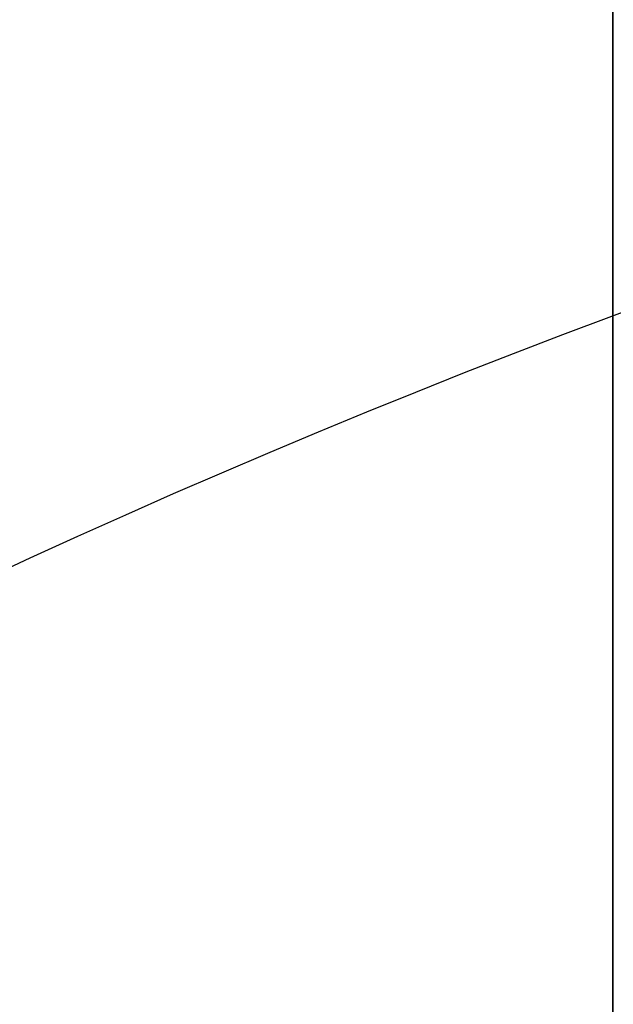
# Model space of a CAD drawing. Header units: millimetres. Extents: x 0 to 297, y 0 to 210.
# Tile 155 of 256: x 55.728 to 56.014, y 158.269 to 158.744. Entities that reach past the tile are written whole.
import ezdxf

# ---------------------------------------------------------------- set-up
doc = ezdxf.new("R2010")
doc.units = ezdxf.units.MM
doc.header["$LTSCALE"] = 16.335
doc.layers.get('0').update_dxf_attribs({"linetype": 'CONTINUOUS'})
for name, color, linetype in [('AXES_REF', 7, 'CONTINUOUS'), ('INTFCLR_1', 7, 'CONTINUOUS'), ('INTFCLR_72935', 7, 'CONTINUOUS')]:
    doc.layers.add(name, color=color, linetype=linetype)

msp = doc.modelspace()

# ---------------------------------------------------------------- linework, layer by layer
at = {"color": 7, "linetype": 'Continuous'}
for radius in [6.78708, 6.7865, 6.74304]:
    msp.add_circle((57.46373, 154.71146), radius, dxfattribs=at)
for radius, start, end in [(6.72, 278.277129, 261.722871), (6.874, 193.234383, 36.724612)]:
    msp.add_arc((57.46373, 154.71146), radius, start, end, dxfattribs=at)
at = {"layer": 'AXES_REF', "color": 9, "linetype": 'Continuous'}
for radius in [6.19116, 4.15]:
    msp.add_circle((57.46373, 154.71146), radius, dxfattribs=at)
at = {"layer": 'INTFCLR_1', "color": 6, "linetype": 'Continuous'}
msp.add_line((56.01345, 159.03045), (56.01345, 157.16145), dxfattribs=at)
at = {"layer": 'INTFCLR_72935', "color": 6, "linetype": 'Continuous'}
msp.add_line((56.01345, 157.16145), (56.01345, 159.03045), dxfattribs=at)

doc.saveas('drawing.dxf')
